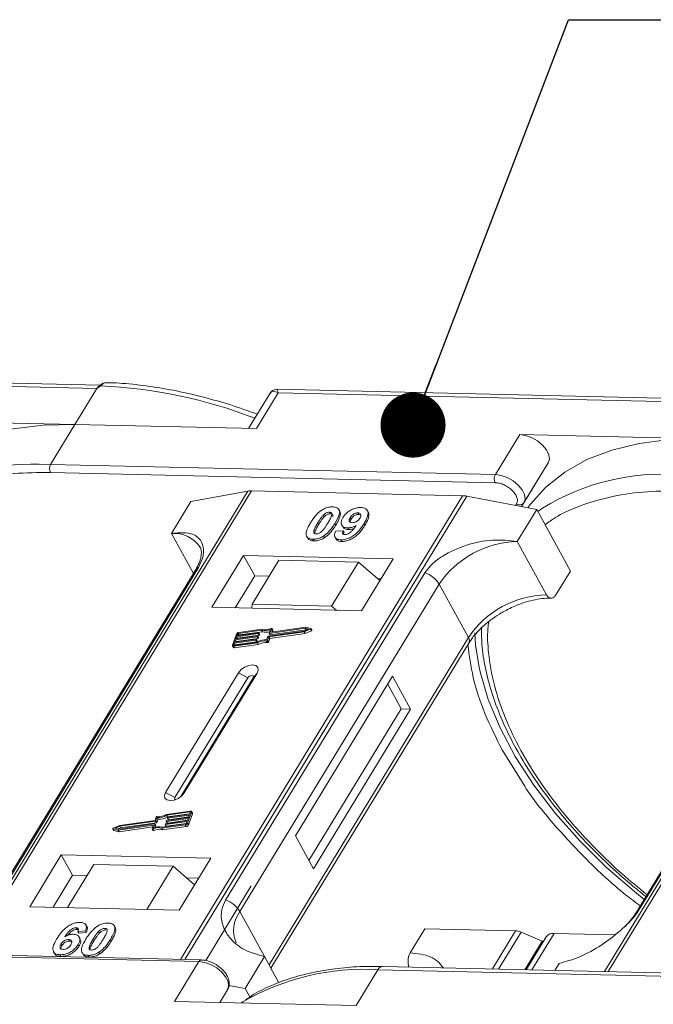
# Model space of a CAD drawing. Header units: millimetres. Extents: x -855 to 619, y 109 to 1142.
# Tile 69 of 74: x 366 to 415, y 920 to 995. Entities that reach past the tile are written whole.
import ezdxf

# ---------------------------------------------------------------- set-up
doc = ezdxf.new("R2010")
doc.units = ezdxf.units.MM
doc.styles.get("Standard").update_dxf_attribs({"font": '仿宋_GB2312.ttf', "width": 0.8})
doc.dimstyles.new('ISO-25.1', dxfattribs={"dimtxt": 6, "dimasz": 5, "dimexe": 3.5, "dimexo": 0.625, "dimgap": 1.5, "dimtad": 1, "dimtoh": 1, "dimtxsty": 'Standard', "dimcen": 2.5, "dimadec": 0, "dimazin": 0, "dimtfac": 1, "dimtmove": 0, "dimatfit": 3, "dimfxl": 0, "dimarcsym": 0})

msp = doc.modelspace()

# ---------------------------------------------------------------- linework, layer by layer
at = {"color": 7, "linetype": 'Continuous', "lineweight": 15}
for p, q in [((372.521, 967.346), (337.984, 968.138)), ((338.081, 967.878), (372.264, 967.094)), ((372.264, 967.094), (370.584, 964.332)), ((372.563, 967.304), (372.264, 967.094)), ((384.527, 964.012), (386.208, 966.774)), ((420.647, 966.242), (386.111, 967.034)), ((386.208, 966.774), (420.391, 965.99)), ((385.582, 966.736), (383.932, 964.026)), ((370.584, 964.332), (356.64, 964.652)), ((368.716, 961.263), (370.584, 964.332)), ((370.584, 964.332), (384.527, 964.012)), ((404.767, 963.548), (402.899, 960.479)), ((418.71, 963.228), (404.767, 963.548)), ((368.716, 961.263), (367.828, 961.269)), ((402.899, 960.479), (368.716, 961.263)), ((406.96, 961.372), (404.917, 958.014)), ((405.093, 958.303), (406.96, 961.372)), ((368.702, 960.641), (402.885, 959.856)), ((383.88, 959.207), (362.2, 923.577)), ((362.469, 923.571), (384.166, 959.228)), ((379.503, 958.401), (383.88, 959.207)), ((384.166, 959.228), (400.382, 958.856)), ((400.382, 958.856), (378.686, 923.199)), ((379.019, 923.191), (400.699, 958.821)), ((400.699, 958.821), (406.08, 957.791)), ((379.503, 958.401), (378.009, 955.946)), ((390.939, 957.658), (390.87, 957.784)), ((393.127, 957.593), (393.058, 957.719)), ((404.53, 958.225), (404.455, 958.102)), ((404.586, 955.336), (406.08, 957.791)), ((404.917, 958.014), (405.093, 958.303)), ((406.08, 957.791), (408.667, 953.063)), ((406.529, 957.901), (406.161, 957.643)), ((433.084, 958.078), (411.295, 922.268)), ((411.564, 922.262), (433.37, 958.099)), ((389.67, 957.354), (389.739, 957.228)), ((390.142, 957.587), (390.211, 957.461)), ((391.741, 957.178), (391.81, 957.052)), ((392.396, 957.411), (392.327, 957.537)), ((392.396, 957.411), (392.523, 957.386)), ((389.248, 956.763), (389.317, 956.637)), ((390.64, 956.602), (390.571, 956.728)), ((390.612, 956.12), (391.196, 956.159)), ((391.087, 956.598), (391.156, 956.472)), ((391.196, 956.159), (391.265, 956.033)), ((391.553, 956.374), (391.622, 956.248)), ((392.863, 956.572), (392.794, 956.698)), ((378.009, 955.946), (379.691, 952.871)), ((388.452, 955.647), (388.521, 955.521)), ((388.878, 955.51), (388.946, 955.384)), ((389.684, 955.744), (389.753, 955.618)), ((390.576, 955.654), (390.645, 955.528)), ((391.011, 955.461), (391.08, 955.335)), ((406.828, 951.239), (404.586, 955.336)), ((383.54, 954.263), (381.112, 950.274)), ((395.033, 954), (383.54, 954.263)), ((383.54, 954.263), (384.402, 952.687)), ((386.262, 953.89), (384.208, 950.514)), ((392.368, 953.749), (386.262, 953.89)), ((392.605, 950.01), (395.033, 954)), ((379.855, 953.141), (364.542, 927.975)), ((364.756, 928.162), (380.069, 953.327)), ((390.314, 950.374), (392.368, 953.749)), ((392.368, 953.749), (394.012, 952.322)), ((397.473, 952.928), (382.161, 927.762)), ((384.402, 952.687), (382.908, 950.232)), ((385.515, 952.662), (384.402, 952.687)), ((394.099, 952.465), (393.841, 952.471)), ((407.546, 951.222), (408.667, 953.063)), ((383.268, 926.885), (398.581, 952.051)), ((400.823, 947.953), (398.581, 952.051)), ((429.059, 952.012), (413.746, 926.846)), ((413.961, 927.033), (429.273, 952.198)), ((381.112, 950.274), (392.605, 950.01)), ((384.208, 950.514), (384.185, 950.203)), ((390.314, 950.374), (384.208, 950.514)), ((390.682, 950.054), (390.314, 950.374)), ((384.986, 948.599), (383.17, 948.342)), ((388.281, 948.663), (385.522, 948.272)), ((385.622, 948.37), (385.715, 948.627)), ((388.325, 948.737), (385.639, 948.356)), ((385.783, 948.519), (385.714, 948.645)), ((385.715, 948.627), (385.784, 948.501)), ((388.198, 948.382), (388.69, 948.59)), ((388.205, 948.451), (388.566, 948.603)), ((388.566, 948.603), (388.281, 948.663)), ((388.35, 948.537), (388.281, 948.663)), ((388.713, 948.655), (388.325, 948.737)), ((388.69, 948.59), (388.759, 948.463)), ((388.798, 948.518), (388.729, 948.644)), ((382.994, 948.216), (382.688, 947.364)), ((384.58, 948.003), (382.92, 947.768)), ((382.946, 947.839), (384.606, 948.074)), ((383.009, 948.016), (382.946, 947.839)), ((382.989, 947.642), (384.649, 947.877)), ((384.67, 948.252), (383.009, 948.016)), ((383.078, 947.89), (383.009, 948.016)), ((383.035, 948.087), (384.695, 948.323)), ((383.086, 948.229), (383.035, 948.087)), ((383.066, 947.856), (383.078, 947.89)), ((383.078, 947.89), (384.739, 948.126)), ((383.154, 948.104), (383.086, 948.229)), ((384.932, 948.524), (383.144, 948.271)), ((383.144, 948.271), (383.213, 948.145)), ((383.213, 948.145), (385.001, 948.398)), ((384.649, 947.877), (384.58, 948.003)), ((384.622, 948.06), (384.61, 948.024)), ((384.679, 947.898), (384.61, 948.024)), ((384.691, 947.943), (384.622, 948.069)), ((384.691, 947.934), (384.622, 948.06)), ((384.739, 948.126), (384.67, 948.252)), ((384.679, 947.898), (384.691, 947.934)), ((384.712, 948.308), (384.699, 948.273)), ((384.768, 948.147), (384.699, 948.273)), ((384.78, 948.191), (384.711, 948.317)), ((384.781, 948.182), (384.712, 948.308)), ((384.768, 948.147), (384.781, 948.182)), ((385.001, 948.398), (384.932, 948.524)), ((385.318, 947.764), (385.416, 948.038)), ((385.39, 947.723), (385.489, 947.998)), ((385.445, 948.059), (388.205, 948.451)), ((385.459, 947.597), (385.558, 947.872)), ((385.489, 947.998), (388.198, 948.382)), ((385.558, 947.872), (385.489, 947.998)), ((385.505, 948.286), (385.604, 948.56)), ((385.506, 948.277), (385.575, 948.151)), ((400.823, 947.953), (385.51, 922.788)), ((385.591, 948.146), (385.522, 948.272)), ((385.558, 947.872), (388.267, 948.256)), ((385.591, 948.146), (388.35, 948.537)), ((385.63, 948.356), (385.622, 948.37)), ((385.736, 948.369), (385.784, 948.501)), ((388.267, 948.256), (388.198, 948.382)), ((388.267, 948.256), (388.759, 948.463)), ((388.35, 948.537), (388.391, 948.529)), ((382.69, 947.31), (382.759, 947.184)), ((382.831, 947.519), (382.78, 947.377)), ((382.78, 947.377), (382.796, 947.349)), ((382.788, 947.278), (384.604, 947.536)), ((382.857, 947.152), (382.788, 947.278)), ((382.813, 947.349), (384.601, 947.602)), ((384.491, 947.755), (382.831, 947.519)), ((382.9, 947.393), (382.831, 947.519)), ((382.857, 947.59), (384.517, 947.826)), ((382.92, 947.768), (382.857, 947.59)), ((382.857, 947.152), (384.673, 947.409)), ((382.888, 947.359), (382.9, 947.393)), ((382.9, 947.393), (384.56, 947.629)), ((382.989, 947.642), (382.92, 947.768)), ((382.977, 947.607), (382.989, 947.642)), ((384.56, 947.629), (384.491, 947.755)), ((384.533, 947.812), (384.521, 947.776)), ((384.59, 947.65), (384.521, 947.776)), ((384.602, 947.695), (384.533, 947.821)), ((384.533, 947.812), (384.602, 947.685)), ((384.59, 947.65), (384.602, 947.685)), ((384.673, 947.409), (384.604, 947.536)), ((385.313, 947.682), (385.382, 947.556)), ((385.459, 947.597), (385.39, 947.723)), ((385.653, 922.527), (400.856, 947.512)), ((383.152, 945.248), (377.55, 936.041)), ((383.873, 944.858), (378.271, 935.651)), ((378.73, 935.724), (384.282, 944.848)), ((378.987, 936.008), (384.589, 945.215)), ((383.152, 945.248), (383.873, 944.858)), ((384.589, 945.215), (384.282, 944.848)), ((395.005, 944.976), (387.535, 932.7)), ((396.384, 942.454), (395.005, 944.976)), ((395.666, 942.471), (394.631, 944.362)), ((388.57, 930.808), (395.666, 942.471)), ((388.914, 930.178), (396.384, 942.454)), ((396.384, 942.454), (395.666, 942.471)), ((403.428, 939.303), (405.155, 936.515)), ((378.271, 935.651), (377.55, 936.041)), ((378.987, 936.008), (378.798, 935.782)), ((379.443, 934.607), (377.626, 934.35)), ((379.417, 934.537), (377.63, 934.283)), ((377.698, 934.157), (377.63, 934.283)), ((377.698, 934.157), (379.412, 934.4)), ((379.374, 934.295), (377.714, 934.059)), ((377.739, 934.13), (379.4, 934.366)), ((379.236, 933.669), (379.542, 934.521)), ((379.305, 933.543), (379.611, 934.395)), ((379.31, 934.117), (379.374, 934.295)), ((379.4, 934.366), (379.451, 934.508)), ((379.444, 934.489), (379.417, 934.537)), ((379.61, 934.449), (379.541, 934.575)), ((379.542, 934.521), (379.611, 934.395)), ((374.033, 933.503), (373.541, 933.296)), ((373.905, 933.148), (376.592, 933.529)), ((373.949, 933.222), (376.709, 933.613)), ((376.785, 933.826), (374.026, 933.434)), ((376.742, 933.887), (374.033, 933.503)), ((374.095, 933.308), (376.854, 933.7)), ((376.608, 933.515), (376.516, 933.258)), ((376.605, 933.506), (376.592, 933.529)), ((376.725, 933.599), (376.627, 933.325)), ((376.794, 933.482), (376.725, 933.608)), ((376.794, 933.473), (376.725, 933.599)), ((376.84, 934.162), (376.742, 933.887)), ((376.756, 933.368), (376.794, 933.473)), ((376.854, 933.7), (376.785, 933.826)), ((376.913, 934.121), (376.814, 933.847)), ((376.883, 933.721), (376.814, 933.847)), ((376.883, 933.721), (376.982, 933.995)), ((376.982, 933.995), (376.913, 934.121)), ((377.244, 933.286), (379.061, 933.544)), ((377.298, 933.361), (379.086, 933.614)), ((377.519, 933.577), (377.532, 933.612)), ((377.519, 933.568), (377.588, 933.442)), ((379.196, 933.798), (377.535, 933.563)), ((377.604, 933.436), (377.535, 933.563)), ((377.561, 933.633), (379.221, 933.869)), ((377.604, 933.436), (379.144, 933.655)), ((377.608, 933.825), (377.621, 933.861)), ((377.608, 933.816), (377.677, 933.69)), ((379.285, 934.047), (377.625, 933.811)), ((377.694, 933.685), (377.625, 933.811)), ((377.65, 933.882), (379.31, 934.117)), ((377.694, 933.685), (379.233, 933.903)), ((377.697, 934.074), (377.71, 934.109)), ((377.698, 934.064), (377.766, 933.938)), ((377.783, 933.933), (377.714, 934.059)), ((377.783, 933.933), (379.323, 934.152)), ((379.061, 933.544), (379.13, 933.417)), ((379.145, 933.656), (379.196, 933.798)), ((379.221, 933.869), (379.285, 934.047)), ((379.305, 933.543), (379.236, 933.669)), ((373.502, 933.241), (373.571, 933.115)), ((373.517, 933.23), (373.905, 933.148)), ((373.586, 933.104), (373.517, 933.23)), ((373.586, 933.104), (373.974, 933.022)), ((374.026, 933.434), (373.664, 933.282)), ((373.664, 933.282), (373.949, 933.222)), ((373.974, 933.022), (373.905, 933.148)), ((373.909, 933.23), (374.095, 933.308)), ((373.974, 933.022), (376.563, 933.39)), ((374.095, 933.308), (374.026, 933.434)), ((376.516, 933.24), (376.585, 933.114)), ((376.639, 933.11), (376.57, 933.236)), ((377.313, 933.16), (377.244, 933.286)), ((377.313, 933.16), (379.13, 933.417)), ((387.535, 932.7), (388.914, 930.178)), ((369.534, 931.246), (367.106, 927.256)), ((381.027, 930.982), (369.534, 931.246)), ((369.534, 931.246), (370.396, 929.67)), ((372.032, 930.504), (370.016, 927.189)), ((372.032, 930.504), (378.138, 930.364)), ((378.599, 926.992), (381.027, 930.982)), ((370.396, 929.67), (368.902, 927.215)), ((371.509, 929.644), (370.396, 929.67)), ((376.121, 927.049), (378.138, 930.364)), ((378.138, 930.364), (379.782, 928.937)), ((380.093, 929.447), (379.169, 929.469)), ((384.141, 928.856), (380.648, 923.117)), ((367.106, 927.256), (378.599, 926.992)), ((383.268, 926.885), (385.165, 923.419)), ((370.671, 925.639), (370.74, 925.513)), ((371.389, 925.388), (370.805, 925.349)), ((370.805, 925.349), (370.874, 925.223)), ((370.874, 925.223), (371.458, 925.262)), ((371.389, 925.388), (371.458, 925.262)), ((371.493, 925.727), (371.424, 925.854)), ((372.472, 925.229), (372.403, 925.355)), ((372.875, 925.589), (372.944, 925.463)), ((373.555, 925.85), (373.549, 925.861)), ((373.627, 925.73), (373.696, 925.604)), ((396.35, 923.717), (397.471, 925.558)), ((397.471, 925.558), (404.455, 925.398)), ((404.455, 925.398), (402.671, 922.466)), ((404.874, 925.3), (403.143, 922.455)), ((404.874, 925.3), (406.504, 924.604)), ((405.707, 922.396), (407.417, 925.206)), ((412.07, 925.099), (407.417, 925.206)), ((369.507, 924.382), (369.576, 924.256)), ((370.106, 924.727), (370.175, 924.601)), ((370.984, 924.781), (370.915, 924.907)), ((371.98, 924.762), (372.049, 924.636)), ((373.306, 924.732), (373.375, 924.606)), ((405.169, 922.409), (406.504, 924.604)), ((406.806, 924.946), (405.261, 922.407)), ((406.549, 924.523), (406.504, 924.604)), ((345.934, 923.821), (380.117, 923.037)), ((380.299, 923.162), (346.116, 923.946)), ((368.942, 923.791), (369.011, 923.665)), ((370.827, 924.341), (370.896, 924.215)), ((371.129, 923.725), (371.198, 923.599)), ((372.417, 923.746), (372.486, 923.619)), ((369.436, 923.561), (369.505, 923.435)), ((371.61, 923.511), (371.679, 923.385)), ((380.117, 923.037), (378.249, 919.968)), ((385.165, 923.419), (383.671, 920.963)), ((385.165, 923.419), (386.265, 921.407)), ((407.461, 922.356), (407.792, 922.899)), ((392.193, 919.648), (393.874, 922.41)), ((393.874, 922.41), (459.24, 920.91)), ((459.605, 921.16), (394.239, 922.659)), ((394.249, 922.659), (394.239, 922.659)), ((382.31, 920.861), (381.718, 919.888)), ((381.718, 919.888), (382.31, 920.861)), ((382.408, 921.205), (383.671, 920.963)), ((383.671, 920.963), (384.028, 920.311)), ((378.249, 919.968), (392.193, 919.648))]:
    msp.add_line(p, q, dxfattribs=at)
at = {"color": 7, "linetype": 'Continuous', "lineweight": 15, "flags": 128}
for points in [[(372.563, 967.304), (372.547, 967.315), (372.532, 967.322), (372.519, 967.327), (372.507, 967.329), (372.498, 967.329), (372.491, 967.325), (372.486, 967.319), (372.483, 967.31)], [(370.584, 964.332), (368.132, 964.274), (365.833, 963.985), (363.713, 963.469), (361.795, 962.731), (360.1, 961.779), (358.646, 960.623), (357.45, 959.277), (357.27, 959.026)], [(406.96, 961.372), (407.049, 961.663), (407, 962.009), (406.819, 962.378), (406.52, 962.739), (406.129, 963.061), (405.681, 963.317), (405.213, 963.484), (404.767, 963.548)], [(418.71, 963.228), (416.258, 963.17), (413.96, 962.881), (411.84, 962.365), (409.922, 961.626), (408.226, 960.674), (406.773, 959.519), (405.576, 958.173), (405.397, 957.922)], [(405.093, 958.303), (405.181, 958.594), (405.133, 958.94), (404.951, 959.309), (404.652, 959.67), (404.262, 959.992), (403.814, 960.248), (403.346, 960.415), (402.899, 960.479)], [(385.661, 948.649), (385.673, 948.654), (385.684, 948.656), (385.695, 948.656), (385.704, 948.654), (385.711, 948.649), (385.715, 948.643), (385.716, 948.635), (385.715, 948.627)], [(388.713, 948.655), (388.723, 948.651), (388.729, 948.645), (388.731, 948.636), (388.729, 948.626), (388.724, 948.616), (388.715, 948.605), (388.703, 948.597), (388.69, 948.59)], [(384.517, 947.826), (384.521, 947.826), (384.525, 947.826), (384.528, 947.825), (384.531, 947.823), (384.533, 947.821), (384.534, 947.818), (384.534, 947.815), (384.533, 947.812)], [(384.606, 948.074), (384.61, 948.075), (384.614, 948.074), (384.618, 948.073), (384.62, 948.071), (384.622, 948.069), (384.623, 948.066), (384.623, 948.063), (384.622, 948.06)], [(384.695, 948.323), (384.699, 948.323), (384.703, 948.322), (384.707, 948.321), (384.709, 948.32), (384.711, 948.317), (384.712, 948.315), (384.712, 948.311), (384.712, 948.308)], [(385.522, 948.272), (385.518, 948.271), (385.514, 948.272), (385.51, 948.273), (385.508, 948.275), (385.506, 948.277), (385.505, 948.28), (385.505, 948.283), (385.505, 948.286)], [(385.639, 948.356), (385.635, 948.355), (385.631, 948.356), (385.627, 948.357), (385.625, 948.358), (385.623, 948.361), (385.622, 948.364), (385.622, 948.367), (385.622, 948.37)], [(388.759, 948.463), (388.772, 948.47), (388.784, 948.479), (388.793, 948.49), (388.798, 948.5), (388.8, 948.51), (388.798, 948.518)], [(401.621, 945.802), (401.378, 947.395), (401.314, 948.317)], [(382.788, 947.278), (382.762, 947.276), (382.738, 947.278), (382.718, 947.285), (382.702, 947.295), (382.69, 947.309), (382.684, 947.325), (382.684, 947.344), (382.688, 947.364)], [(382.78, 947.377), (382.778, 947.371), (382.779, 947.364), (382.781, 947.359), (382.784, 947.354), (382.79, 947.351), (382.797, 947.349), (382.804, 947.348), (382.813, 947.349)], [(384.589, 945.215), (384.677, 945.451), (384.643, 945.654), (384.491, 945.792), (384.244, 945.845), (383.941, 945.805), (383.627, 945.677), (383.35, 945.481), (383.152, 945.248)], [(414.334, 927.811), (413.734, 928.291), (411.474, 930.252), (409.391, 932.306), (407.51, 934.431), (405.849, 936.605), (404.427, 938.804), (403.257, 941.006), (402.354, 943.187), (401.725, 945.324), (401.621, 945.802)], [(384.282, 944.848), (384.307, 944.916), (384.298, 944.973), (384.254, 945.013), (384.184, 945.028), (384.098, 945.016), (384.008, 944.98), (383.929, 944.924), (383.873, 944.858)], [(377.55, 936.041), (377.462, 935.805), (377.496, 935.602), (377.648, 935.464), (377.895, 935.411), (378.198, 935.451), (378.512, 935.579), (378.789, 935.774), (378.987, 936.008)], [(378.271, 935.651), (378.245, 935.584), (378.255, 935.526), (378.299, 935.486), (378.303, 935.484)], [(379.451, 934.508), (379.452, 934.514), (379.452, 934.521), (379.45, 934.526), (379.446, 934.531), (379.441, 934.534), (379.434, 934.536), (379.426, 934.537), (379.417, 934.537)], [(379.443, 934.607), (379.469, 934.609), (379.493, 934.607), (379.513, 934.6), (379.529, 934.59), (379.54, 934.576), (379.546, 934.56), (379.547, 934.541), (379.542, 934.521)], [(376.592, 933.529), (376.596, 933.53), (376.6, 933.529), (376.603, 933.528), (376.606, 933.527), (376.608, 933.524), (376.609, 933.522), (376.609, 933.518), (376.608, 933.515)], [(376.709, 933.613), (376.713, 933.614), (376.717, 933.613), (376.72, 933.612), (376.723, 933.611), (376.725, 933.608), (376.726, 933.605), (376.726, 933.602), (376.725, 933.599)], [(377.535, 933.563), (377.531, 933.562), (377.527, 933.563), (377.524, 933.564), (377.521, 933.565), (377.519, 933.568), (377.518, 933.57), (377.518, 933.574), (377.519, 933.577)], [(377.625, 933.811), (377.62, 933.811), (377.616, 933.811), (377.613, 933.812), (377.61, 933.814), (377.608, 933.816), (377.607, 933.819), (377.607, 933.822), (377.608, 933.825)], [(377.714, 934.059), (377.709, 934.059), (377.706, 934.059), (377.702, 934.06), (377.699, 934.062), (377.698, 934.064), (377.697, 934.067), (377.696, 934.07), (377.697, 934.074)], [(373.517, 933.23), (373.508, 933.234), (373.502, 933.24), (373.499, 933.249), (373.501, 933.259), (373.507, 933.269), (373.516, 933.28), (373.527, 933.289), (373.541, 933.296)], [(376.57, 933.236), (376.558, 933.231), (376.546, 933.229), (376.536, 933.229), (376.527, 933.231), (376.52, 933.236), (376.515, 933.242), (376.514, 933.25), (376.516, 933.258)], [(376.585, 933.114), (376.589, 933.11), (376.596, 933.105), (376.605, 933.103), (376.615, 933.103), (376.627, 933.105), (376.639, 933.11)], [(380.117, 923.037), (380.563, 922.973), (381.031, 922.806), (381.479, 922.551), (381.87, 922.228), (382.169, 921.867), (382.35, 921.498), (382.399, 921.153), (382.31, 920.861)], [(394.239, 922.659), (394.239, 922.659), (394.139, 922.645), (394.043, 922.597), (393.953, 922.518), (393.874, 922.41)], [(383.38, 919.85), (383.39, 919.857), (383.496, 919.927)]]:
    msp.add_lwpolyline(points, dxfattribs=at)
at = {"color": 7, "linetype": 'Continuous', "lineweight": 15}
for centre, radius, start, end in [((370.868, 929.736), 37.606, 68.8867, 87.41637), ((367.281, 944.092), 17.186, 88.17299, 122.27686), ((369.309, 960.938), 0.676, 151.28833, 206.07738), ((403.492, 960.154), 0.676, 151.28833, 206.07738), ((415.759, 942.888), 17.623, 85.8654, 121.58418), ((384.126, 957.824), 1.404, 88.36437, 100.07486), ((400.33, 956.933), 1.923, 78.95956, 88.45106), ((404.771, 958.551), 0.406, 233.49916, 322.32593), ((378.249, 953.638), 2.32, 32.72807, 95.94494), ((404.754, 947.899), 7.439, 91.29253, 146.07318), ((380.267, 952.884), 0.486, 114.04723, 148.03545), ((396.831, 950.979), 2.052, 31.49474, 71.76502), ((406.996, 943.801), 7.439, 91.29253, 146.07318), ((385.268, 949.368), 0.819, 249.85489, 298.61454), ((383.199, 948.115), 0.229, 97.42066, 153.85265), ((383.154, 948.195), 0.0762, 97.42066, 153.85265), ((383.223, 948.068), 0.0769, 97.57631, 152.44031), ((384.576, 948.041), 0.0381, 277.42066, 333.85265), ((384.645, 947.915), 0.0381, 277.42066, 333.85265), ((384.665, 948.289), 0.0381, 277.42066, 333.85265), ((384.681, 947.938), 0.011, 336.9348, 26.00024), ((384.734, 948.163), 0.0381, 277.42066, 333.85265), ((384.771, 948.186), 0.011, 336.9348, 26.00024), ((385.223, 949.384), 0.907, 251.29271, 294.8085), ((385.283, 949.201), 0.85, 250.64873, 287.80174), ((385.45, 948.021), 0.0381, 97.42066, 153.85265), ((385.586, 948.16), 0.0149, 216.6597, 287.11154), ((385.764, 948.509), 0.0214, 336.12463, 26.81041), ((400.481, 947.706), 0.422, 332.73921, 35.93869), ((382.83, 947.237), 0.0892, 216.6597, 287.11154), ((384.486, 947.793), 0.0381, 277.42066, 333.85265), ((384.555, 947.667), 0.0381, 277.42066, 333.85265), ((385.204, 946.596), 1.173, 84.44241, 120.93013), ((384.592, 947.69), 0.011, 336.9348, 26.00024), ((385.147, 946.698), 0.998, 80.39857, 122.94909), ((385.216, 946.572), 0.998, 80.39857, 122.94909), ((385.324, 947.755), 0.0736, 261.76287, 334.64704), ((385.393, 947.629), 0.0736, 261.76287, 334.64704), ((376.907, 934.13), 0.0736, 81.76287, 154.64704), ((377.026, 935.289), 1.173, 264.44241, 300.93013), ((377.084, 935.187), 0.998, 260.39857, 302.94909), ((379.55, 934.42), 0.0661, 336.9348, 26.00024), ((376.78, 933.864), 0.0381, 277.42066, 333.85265), ((376.784, 933.477), 0.011, 336.9348, 26.00024), ((376.849, 933.738), 0.0381, 277.42066, 333.85265), ((377.095, 935.163), 1.173, 264.44241, 300.93013), ((377.566, 933.596), 0.0381, 97.42066, 153.85265), ((377.655, 933.844), 0.0381, 97.42066, 153.85265), ((377.689, 933.699), 0.0149, 216.6597, 287.11154), ((377.744, 934.092), 0.0381, 97.42066, 153.85265), ((377.778, 933.947), 0.0149, 216.6597, 287.11154), ((379.031, 933.77), 0.229, 277.42066, 333.85265), ((379.076, 933.69), 0.0762, 277.42066, 333.85265), ((379.1, 933.644), 0.229, 277.42066, 333.85265), ((373.589, 933.125), 0.0212, 210.21858, 262.82259), ((376.962, 932.517), 0.819, 69.85489, 118.61454), ((377.007, 932.501), 0.907, 71.29271, 114.8085), ((377.031, 932.391), 0.819, 69.85489, 118.61454), ((377.6, 933.451), 0.0149, 216.6597, 287.11154), ((381.518, 925.813), 2.052, 31.49474, 71.76502), ((385.214, 925.422), 2.434, 143.05874, 202.97399), ((414.158, 926.589), 0.486, 114.04363, 148.18037), ((404.405, 924.245), 1.154, 66.05067, 87.52203), ((407.336, 924.546), 0.664, 83.06528, 142.98998), ((380.309, 922.951), 0.21, 92.05976, 156.00278), ((392.77, 904.092), 18.351, 86.55376, 120.3559)]:
    msp.add_arc(centre, radius, start, end, dxfattribs=at)
for points, knots in [([(372.979, 967.547), (372.935, 967.544), (372.84, 967.538), (372.671, 967.465), (372.559, 967.378), (372.491, 967.325)], [0, 0, 0, 0, 0.2496368, 0.538323, 1, 1, 1, 1]), ([(373.02, 967.548), (373.015, 967.549), (372.975, 967.561), (372.895, 967.537), (372.781, 967.489), (372.671, 967.407), (372.597, 967.337), (372.563, 967.304)], [0, 0, 0, 0, 0.0330436, 0.2854264, 0.5318753, 0.785768, 1, 1, 1, 1]), ([(384.596, 965.116), (384.341, 965.214), (383.406, 965.571), (381.772, 966.083), (379.696, 966.642), (377.604, 967.08), (375.528, 967.379), (373.992, 967.531), (373.177, 967.537), (373.019, 967.538)], [0, 0, 0, 0, 0.0642572, 0.235538, 0.4114542, 0.5906981, 0.772379, 0.9558843, 1, 1, 1, 1]), ([(372.498, 967.328), (372.485, 967.319), (372.459, 967.301), (372.434, 967.281), (372.421, 967.272)], [0, 0, 0, 0, 0.518796, 1, 1, 1, 1]), ([(386.208, 966.774), (386.068, 966.831), (385.852, 966.918), (385.657, 966.85), (385.586, 966.737), (385.554, 966.685)], [0, 0, 0, 0, 0.4984129, 0.772928, 1, 1, 1, 1]), ([(386.109, 967.034), (386.045, 967.03), (385.935, 967.024), (385.751, 966.938), (385.667, 966.842), (385.621, 966.79)], [0, 0, 0, 0, 0.389383, 0.666862, 1, 1, 1, 1]), ([(386.11, 967.028), (386.11, 967.03), (386.109, 967.054), (386.132, 966.971), (386.182, 966.84), (386.208, 966.774)], [0, 0, 0, 0, 0.044603, 0.521109, 1, 1, 1, 1]), ([(358.391, 958.096), (358.614, 958.254), (359.323, 958.759), (360.911, 959.482), (363.167, 960.188), (365.831, 960.617), (367.755, 960.633), (368.702, 960.641)], [0, 0, 0, 0, 0.088375, 0.281114, 0.527622, 0.767417, 1, 1, 1, 1]), ([(402.885, 959.856), (402.993, 959.846), (403.213, 959.826), (403.574, 959.694), (403.917, 959.499), (404.211, 959.255), (404.438, 958.982), (404.576, 958.7), (404.618, 958.432), (404.559, 958.293), (404.53, 958.225)], [0, 0, 0, 0, 0.12225, 0.25, 0.37775, 0.5, 0.62225, 0.75, 0.87775, 1, 1, 1, 1]), ([(417.001, 959.221), (416.068, 959.214), (414.174, 959.198), (411.551, 958.775), (409.327, 958.082), (407.717, 957.342), (406.978, 956.814), (406.717, 956.627)], [0, 0, 0, 0, 0.228681, 0.464455, 0.706869, 0.896356, 1, 1, 1, 1]), ([(388.695, 956.776), (388.747, 956.858), (388.864, 957.044), (389.113, 957.367), (389.372, 957.624), (389.563, 957.749), (389.584, 957.762)], [0, 0, 0, 0, 0.236731, 0.537555, 0.949668, 1, 1, 1, 1]), ([(389.584, 957.762), (389.634, 957.792), (389.737, 957.853), (389.902, 957.922), (390.068, 957.969), (390.204, 957.99), (390.311, 957.997), (390.364, 957.997), (390.391, 957.997)], [0, 0, 0, 0, 0.193776, 0.3936, 0.587864, 0.788908, 0.894169, 1, 1, 1, 1]), ([(390.391, 957.997), (390.484, 957.988), (390.672, 957.971), (390.851, 957.844), (390.936, 957.659), (390.893, 957.286), (390.707, 956.965), (390.571, 956.728)], [0, 0, 0, 0, 0.147566, 0.296688, 0.431278, 0.580404, 1, 1, 1, 1]), ([(391.174, 957.167), (391.23, 957.249), (391.342, 957.415), (391.604, 957.645), (391.915, 957.822), (392.254, 957.935), (392.459, 957.943), (392.565, 957.947)], [0, 0, 0, 0, 0.197927, 0.397728, 0.597413, 0.790584, 1, 1, 1, 1]), ([(392.565, 957.947), (392.658, 957.938), (392.846, 957.921), (393.029, 957.79), (393.124, 957.598), (393.097, 957.266), (392.946, 956.953), (392.816, 956.735), (392.794, 956.698)], [0, 0, 0, 0, 0.148288, 0.2977445, 0.4437132, 0.6077915, 0.9347078, 1, 1, 1, 1]), ([(389.248, 956.763), (389.273, 956.804), (389.324, 956.886), (389.395, 956.997), (389.463, 957.095), (389.526, 957.182), (389.592, 957.269), (389.644, 957.326), (389.67, 957.354)], [0, 0, 0, 0, 0.205942, 0.411959, 0.558149, 0.704502, 0.851801, 1, 1, 1, 1]), ([(389.317, 956.637), (389.342, 956.678), (389.393, 956.76), (389.464, 956.871), (389.532, 956.969), (389.595, 957.056), (389.661, 957.143), (389.713, 957.199), (389.739, 957.228)], [0, 0, 0, 0, 0.2059417, 0.4119594, 0.558149, 0.7045024, 0.8518015, 1, 1, 1, 1]), ([(389.67, 957.354), (389.713, 957.396), (389.782, 957.464), (389.906, 957.54), (390.02, 957.578), (390.097, 957.587), (390.137, 957.587), (390.142, 957.587)], [0, 0, 0, 0, 0.334804, 0.542561, 0.750382, 0.970721, 1, 1, 1, 1]), ([(389.739, 957.228), (389.781, 957.27), (389.851, 957.338), (389.975, 957.414), (390.089, 957.452), (390.166, 957.461), (390.206, 957.461), (390.211, 957.461)], [0, 0, 0, 0, 0.334804, 0.542561, 0.750382, 0.970721, 1, 1, 1, 1]), ([(390.142, 957.587), (390.18, 957.583), (390.25, 957.575), (390.316, 957.526), (390.342, 957.434), (390.309, 957.264), (390.186, 957.022), (390.077, 956.838), (390.021, 956.745)], [0, 0, 0, 0, 0.1046136, 0.1888141, 0.2735119, 0.444127, 0.7194809, 1, 1, 1, 1]), ([(390.211, 957.461), (390.249, 957.457), (390.319, 957.449), (390.384, 957.4), (390.408, 957.332), (390.395, 957.279), (390.389, 957.252)], [0, 0, 0, 0, 0.293658, 0.530016, 0.767769, 1, 1, 1, 1]), ([(390.64, 956.602), (390.688, 956.684), (390.839, 956.939), (390.983, 957.277), (391.006, 957.554), (390.944, 957.63), (390.927, 957.651)], [0, 0, 0, 0, 0.220552, 0.687786, 0.91457, 1, 1, 1, 1]), ([(391.553, 956.374), (391.46, 956.384), (391.274, 956.404), (391.102, 956.542), (391.025, 956.734), (391.058, 956.954), (391.139, 957.103), (391.174, 957.167)], [0, 0, 0, 0, 0.2101886, 0.4217733, 0.6236035, 0.8370344, 1, 1, 1, 1]), ([(391.895, 956.781), (391.849, 956.786), (391.762, 956.795), (391.68, 956.855), (391.649, 956.937), (391.67, 957.049), (391.715, 957.13), (391.741, 957.178)], [0, 0, 0, 0, 0.213937, 0.398075, 0.583091, 0.751666, 1, 1, 1, 1]), ([(391.728, 956.831), (391.731, 956.856), (391.738, 956.927), (391.782, 957.004), (391.81, 957.052)], [0, 0, 0, 0, 0.366323, 1, 1, 1, 1]), ([(391.741, 957.178), (391.777, 957.231), (391.833, 957.316), (391.953, 957.425), (392.072, 957.489), (392.202, 957.532), (392.282, 957.535), (392.327, 957.537)], [0, 0, 0, 0, 0.2913202, 0.4655393, 0.6416315, 0.798664, 1, 1, 1, 1]), ([(391.81, 957.052), (391.846, 957.105), (391.902, 957.19), (392.022, 957.299), (392.141, 957.363), (392.271, 957.406), (392.351, 957.409), (392.396, 957.411)], [0, 0, 0, 0, 0.29132, 0.465539, 0.641632, 0.798664, 1, 1, 1, 1]), ([(392.494, 957.126), (392.461, 957.077), (392.406, 956.995), (392.281, 956.893), (392.153, 956.828), (392.018, 956.785), (391.936, 956.783), (391.895, 956.781)], [0, 0, 0, 0, 0.267394, 0.447214, 0.627122, 0.813065, 1, 1, 1, 1]), ([(392.327, 957.537), (392.373, 957.532), (392.466, 957.521), (392.548, 957.446), (392.581, 957.347), (392.554, 957.234), (392.513, 957.16), (392.494, 957.126)], [0, 0, 0, 0, 0.207955, 0.420406, 0.62732, 0.827707, 1, 1, 1, 1]), ([(392.863, 956.572), (392.911, 956.654), (393.056, 956.901), (393.184, 957.235), (393.192, 957.499), (393.129, 957.571), (393.116, 957.586)], [0, 0, 0, 0, 0.227122, 0.68486, 0.934898, 1, 1, 1, 1]), ([(388.374, 955.777), (388.366, 955.811), (388.35, 955.88), (388.361, 956.027), (388.41, 956.217), (388.501, 956.425), (388.598, 956.612), (388.663, 956.721), (388.695, 956.776)], [0, 0, 0, 0, 0.1184406, 0.2393457, 0.4595932, 0.6849248, 0.8422399, 1, 1, 1, 1]), ([(389.126, 955.919), (389.08, 955.925), (389.006, 955.935), (388.947, 955.991), (388.929, 956.087), (388.965, 956.257), (389.09, 956.497), (389.195, 956.674), (389.248, 956.763)], [0, 0, 0, 0, 0.12537, 0.20229, 0.279179, 0.464758, 0.730582, 1, 1, 1, 1]), ([(389.019, 956.005), (389.023, 956.038), (389.038, 956.154), (389.162, 956.371), (389.265, 956.548), (389.317, 956.637)], [0, 0, 0, 0, 0.166989, 0.580698, 1, 1, 1, 1]), ([(390.021, 956.745), (389.996, 956.705), (389.946, 956.623), (389.874, 956.512), (389.806, 956.413), (389.743, 956.325), (389.676, 956.238), (389.624, 956.181), (389.598, 956.153)], [0, 0, 0, 0, 0.20527, 0.410616, 0.55715, 0.703844, 0.851471, 1, 1, 1, 1]), ([(390.571, 956.728), (390.519, 956.646), (390.403, 956.46), (390.158, 956.143), (389.902, 955.887), (389.712, 955.762), (389.684, 955.744)], [0, 0, 0, 0, 0.237281, 0.538591, 0.932677, 1, 1, 1, 1]), ([(389.753, 955.618), (389.802, 955.651), (389.899, 955.717), (390.062, 955.856), (390.235, 956.034), (390.396, 956.235), (390.53, 956.425), (390.603, 956.543), (390.64, 956.602)], [0, 0, 0, 0, 0.118595, 0.239509, 0.447458, 0.659935, 0.829685, 1, 1, 1, 1]), ([(392.794, 956.698), (392.742, 956.617), (392.586, 956.37), (392.313, 956.031), (391.924, 955.723), (391.562, 955.543), (391.244, 955.465), (391.073, 955.462), (391.011, 955.461)], [0, 0, 0, 0, 0.142337, 0.429127, 0.589943, 0.751205, 0.909895, 1, 1, 1, 1]), ([(391.08, 955.335), (391.18, 955.339), (391.382, 955.346), (391.717, 955.456), (392.047, 955.634), (392.424, 955.948), (392.678, 956.277), (392.825, 956.512), (392.863, 956.572)], [0, 0, 0, 0, 0.14324, 0.28761, 0.430449, 0.591135, 0.89544, 1, 1, 1, 1]), ([(391.196, 956.159), (391.176, 956.11), (391.145, 956.034), (391.156, 955.944), (391.202, 955.895), (391.266, 955.873), (391.313, 955.87), (391.33, 955.869)], [0, 0, 0, 0, 0.344714, 0.529059, 0.714209, 0.892196, 1, 1, 1, 1]), ([(391.168, 956.479), (391.181, 956.449), (391.223, 956.354), (391.385, 956.269), (391.551, 956.254), (391.622, 956.248)], [0, 0, 0, 0, 0.20752, 0.66568, 1, 1, 1, 1]), ([(391.33, 955.869), (391.371, 955.871), (391.453, 955.876), (391.599, 955.934), (391.764, 956.036), (391.977, 956.256), (392.108, 956.441), (392.197, 956.568)], [0, 0, 0, 0, 0.112015, 0.224355, 0.367768, 0.565827, 1, 1, 1, 1]), ([(392.197, 956.568), (392.146, 956.539), (392.041, 956.48), (391.903, 956.427), (391.792, 956.398), (391.711, 956.383), (391.631, 956.375), (391.579, 956.374), (391.553, 956.374)], [0, 0, 0, 0, 0.2434912, 0.4962659, 0.6182099, 0.7417038, 0.8701584, 1, 1, 1, 1]), ([(391.622, 956.248), (391.671, 956.249), (391.772, 956.251), (391.904, 956.281), (391.982, 956.308), (392.004, 956.315)], [0, 0, 0, 0, 0.409454, 0.83528, 1, 1, 1, 1]), ([(380.069, 953.327), (380.187, 953.562), (380.488, 954.162), (380.501, 954.957), (380.146, 955.661), (379.331, 956.077), (378.448, 955.989), (378.009, 955.946)], [0, 0, 0, 0, 0.1257134, 0.3212757, 0.5244662, 0.763484, 1, 1, 1, 1]), ([(388.878, 955.51), (388.83, 955.512), (388.735, 955.517), (388.609, 955.548), (388.502, 955.599), (388.435, 955.661), (388.394, 955.723), (388.381, 955.759), (388.374, 955.777)], [0, 0, 0, 0, 0.192635, 0.388697, 0.582015, 0.783044, 0.890959, 1, 1, 1, 1]), ([(388.525, 955.523), (388.537, 955.51), (388.573, 955.47), (388.664, 955.427), (388.77, 955.399), (388.867, 955.387), (388.92, 955.385), (388.946, 955.384)], [0, 0, 0, 0, 0.143925, 0.415852, 0.697483, 0.848301, 1, 1, 1, 1]), ([(389.684, 955.744), (389.634, 955.714), (389.531, 955.653), (389.366, 955.585), (389.2, 955.537), (389.064, 955.517), (388.957, 955.51), (388.904, 955.51), (388.878, 955.51)], [0, 0, 0, 0, 0.193769, 0.393564, 0.587886, 0.789131, 0.894283, 1, 1, 1, 1]), ([(388.946, 955.384), (388.995, 955.384), (389.094, 955.385), (389.252, 955.408), (389.418, 955.453), (389.558, 955.51), (389.67, 955.568), (389.725, 955.601), (389.753, 955.618)], [0, 0, 0, 0, 0.193594, 0.390501, 0.584817, 0.78683, 0.892868, 1, 1, 1, 1]), ([(389.598, 956.153), (389.556, 956.111), (389.487, 956.043), (389.363, 955.968), (389.251, 955.929), (389.173, 955.92), (389.133, 955.919), (389.126, 955.919)], [0, 0, 0, 0, 0.333678, 0.540413, 0.747264, 0.961209, 1, 1, 1, 1]), ([(391.011, 955.461), (390.917, 955.47), (390.748, 955.487), (390.591, 955.603), (390.521, 955.779), (390.55, 955.964), (390.599, 956.087), (390.612, 956.12)], [0, 0, 0, 0, 0.242788, 0.438865, 0.634801, 0.900936, 1, 1, 1, 1]), ([(390.648, 955.53), (390.684, 955.483), (390.753, 955.39), (390.927, 955.343), (391.041, 955.337), (391.08, 955.335)], [0, 0, 0, 0, 0.415852, 0.802138, 1, 1, 1, 1]), ([(391.226, 955.892), (391.228, 955.918), (391.232, 955.963), (391.255, 956.012), (391.265, 956.033)], [0, 0, 0, 0, 0.569737, 1, 1, 1, 1]), ([(404.586, 955.336), (403.956, 955.404), (402.694, 955.541), (400.648, 955.117), (399.014, 954.367), (397.951, 953.581), (397.603, 953.105), (397.473, 952.928)], [0, 0, 0, 0, 0.249096, 0.498243, 0.745205, 0.90541, 1, 1, 1, 1]), ([(380.193, 954.89), (380.204, 954.875), (380.273, 954.782), (380.309, 954.578), (380.293, 954.173), (380.159, 953.692), (379.953, 953.321), (379.853, 953.14)], [0, 0, 0, 0, 0.054359, 0.333223, 0.559722, 0.78604, 1, 1, 1, 1]), ([(403.611, 949.988), (403.962, 950.163), (404.453, 950.41), (405.192, 950.669), (405.806, 950.839), (406.488, 950.948), (406.955, 950.99), (407.163, 950.971), (407.178, 950.97)], [0, 0, 0, 0, 0.288391, 0.40474, 0.594322, 0.785544, 0.984773, 1, 1, 1, 1]), ([(407.546, 951.222), (407.5, 951.16), (407.409, 951.036), (407.237, 950.961), (407.065, 950.982), (406.924, 951.085), (406.855, 951.195), (406.828, 951.239)], [0, 0, 0, 0, 0.2146939, 0.4293877, 0.6440816, 0.8587754, 1, 1, 1, 1]), ([(400.872, 947.515), (400.921, 947.6), (401.092, 947.899), (401.499, 948.378), (402.026, 948.891), (402.58, 949.34), (403.107, 949.702), (403.476, 949.911), (403.611, 949.988)], [0, 0, 0, 0, 0.097286, 0.340622, 0.525469, 0.686972, 0.885597, 1, 1, 1, 1]), ([(401.82, 948.749), (401.829, 948.24), (401.848, 947.14), (402.15, 945.378), (402.661, 943.497), (403.39, 941.589), (404.319, 939.672), (405.44, 937.762), (406.74, 935.875), (408.201, 934.029), (409.8, 932.246), (411.504, 930.561), (413.061, 929.156), (414.078, 928.348), (414.47, 928.036)], [0, 0, 0, 0, 0.076815, 0.165863, 0.254877, 0.343766, 0.432452, 0.520841, 0.608836, 0.696261, 0.782771, 0.867621, 0.948878, 1, 1, 1, 1]), ([(402.39, 949.176), (402.365, 948.996), (402.261, 948.234), (402.355, 946.607), (402.749, 944.316), (403.602, 941.791), (404.806, 939.271), (406.363, 936.743), (408.289, 934.194), (410.415, 931.858), (412.526, 929.837), (413.908, 928.708), (414.557, 928.178)], [0, 0, 0, 0, 0.02889, 0.122757, 0.242809, 0.359588, 0.472862, 0.586123, 0.702903, 0.822968, 0.916819, 1, 1, 1, 1]), ([(400.79, 947.403), (400.898, 946.572), (401.119, 944.858), (402.007, 942.126), (402.956, 940.24), (403.428, 939.303)], [0, 0, 0, 0, 0.321295, 0.662487, 1, 1, 1, 1]), ([(405.155, 936.515), (405.158, 936.51), (405.756, 935.545), (407.328, 933.627), (409.9, 930.835), (412.183, 928.706), (413.653, 927.6), (414.031, 927.315)], [0, 0, 0, 0, 0.001589, 0.294958, 0.593711, 0.895232, 1, 1, 1, 1]), ([(382.161, 927.762), (382.049, 927.516), (381.764, 926.886), (381.874, 925.869), (382.431, 924.794), (383.522, 923.875), (384.619, 923.57), (385.165, 923.419)], [0, 0, 0, 0, 0.125713, 0.321276, 0.524466, 0.763484, 1, 1, 1, 1]), ([(407.792, 922.899), (408.31, 923.036), (409.347, 923.311), (411.094, 924.281), (412.531, 925.39), (413.496, 926.355), (413.835, 926.849), (413.961, 927.033)], [0, 0, 0, 0, 0.249096, 0.498243, 0.745205, 0.90541, 1, 1, 1, 1]), ([(413.744, 926.845), (413.741, 926.839), (413.647, 926.655), (413.332, 926.253), (412.931, 925.795), (412.638, 925.539), (412.56, 925.471)], [0, 0, 0, 0, 0.014876, 0.423831, 0.846052, 1, 1, 1, 1]), ([(369.207, 924.81), (369.259, 924.891), (369.415, 925.138), (369.688, 925.477), (370.078, 925.785), (370.44, 925.965), (370.757, 926.043), (370.928, 926.046), (370.99, 926.047)], [0, 0, 0, 0, 0.142337, 0.429127, 0.589943, 0.751205, 0.909895, 1, 1, 1, 1]), ([(370.99, 926.047), (371.084, 926.038), (371.254, 926.022), (371.41, 925.904), (371.479, 925.73), (371.451, 925.546), (371.403, 925.423), (371.389, 925.388)], [0, 0, 0, 0, 0.2426908, 0.4390024, 0.635006, 0.8950587, 1, 1, 1, 1]), ([(372.317, 925.764), (372.367, 925.794), (372.47, 925.855), (372.635, 925.923), (372.801, 925.971), (372.937, 925.991), (373.044, 925.998), (373.097, 925.998), (373.124, 925.998)], [0, 0, 0, 0, 0.193776, 0.3936, 0.587864, 0.788908, 0.894169, 1, 1, 1, 1]), ([(373.124, 925.998), (373.171, 925.995), (373.266, 925.99), (373.392, 925.96), (373.5, 925.909), (373.567, 925.846), (373.607, 925.784), (373.62, 925.748), (373.627, 925.73)], [0, 0, 0, 0, 0.192627, 0.388684, 0.582013, 0.783201, 0.891038, 1, 1, 1, 1]), ([(370.671, 925.639), (370.63, 925.637), (370.548, 925.632), (370.401, 925.573), (370.235, 925.47), (370.022, 925.249), (369.892, 925.065), (369.804, 924.94)], [0, 0, 0, 0, 0.112049, 0.22438, 0.370115, 0.570276, 1, 1, 1, 1]), ([(369.804, 924.94), (369.855, 924.969), (369.96, 925.028), (370.098, 925.081), (370.208, 925.11), (370.29, 925.125), (370.37, 925.133), (370.422, 925.134), (370.448, 925.134)], [0, 0, 0, 0, 0.243654, 0.49576, 0.617892, 0.741503, 0.870025, 1, 1, 1, 1]), ([(370.05, 925.058), (370.05, 925.058), (370.106, 925.135), (370.209, 925.255), (370.387, 925.401), (370.537, 925.479), (370.66, 925.511), (370.717, 925.513), (370.74, 925.513)], [0, 0, 0, 0, 0.000071, 0.368569, 0.571075, 0.774891, 0.911654, 1, 1, 1, 1]), ([(370.448, 925.134), (370.541, 925.124), (370.727, 925.104), (370.897, 924.966), (370.975, 924.777), (370.945, 924.558), (370.863, 924.408), (370.827, 924.341)], [0, 0, 0, 0, 0.210216, 0.421975, 0.620016, 0.831037, 1, 1, 1, 1]), ([(370.805, 925.349), (370.825, 925.397), (370.857, 925.472), (370.846, 925.562), (370.8, 925.613), (370.735, 925.635), (370.688, 925.638), (370.671, 925.639)], [0, 0, 0, 0, 0.33384, 0.524547, 0.716372, 0.891824, 1, 1, 1, 1]), ([(370.74, 925.513), (370.779, 925.512), (370.822, 925.51), (370.847, 925.491), (370.849, 925.489)], [0, 0, 0, 0, 0.900108, 1, 1, 1, 1]), ([(371.43, 924.78), (371.482, 924.862), (371.598, 925.048), (371.847, 925.37), (372.106, 925.626), (372.296, 925.75), (372.317, 925.764)], [0, 0, 0, 0, 0.237381, 0.538918, 0.949082, 1, 1, 1, 1]), ([(371.458, 925.262), (371.485, 925.342), (371.54, 925.502), (371.547, 925.669), (371.493, 925.722), (371.49, 925.725)], [0, 0, 0, 0, 0.481785, 0.969308, 1, 1, 1, 1]), ([(371.98, 924.762), (372.005, 924.803), (372.055, 924.885), (372.127, 924.996), (372.195, 925.095), (372.258, 925.182), (372.325, 925.27), (372.377, 925.327), (372.403, 925.355)], [0, 0, 0, 0, 0.20527, 0.410616, 0.557148, 0.703844, 0.851475, 1, 1, 1, 1]), ([(372.049, 924.636), (372.074, 924.677), (372.124, 924.759), (372.196, 924.87), (372.264, 924.969), (372.327, 925.056), (372.394, 925.144), (372.446, 925.201), (372.472, 925.229)], [0, 0, 0, 0, 0.20527, 0.4106157, 0.5571475, 0.7038444, 0.8514751, 1, 1, 1, 1]), ([(372.403, 925.355), (372.445, 925.397), (372.515, 925.465), (372.639, 925.541), (372.753, 925.579), (372.83, 925.588), (372.87, 925.589), (372.875, 925.589)], [0, 0, 0, 0, 0.334804, 0.542561, 0.750382, 0.970721, 1, 1, 1, 1]), ([(372.472, 925.229), (372.514, 925.271), (372.584, 925.339), (372.708, 925.415), (372.822, 925.453), (372.899, 925.462), (372.939, 925.463), (372.944, 925.463)], [0, 0, 0, 0, 0.334804, 0.542561, 0.750382, 0.970721, 1, 1, 1, 1]), ([(372.875, 925.589), (372.914, 925.584), (372.982, 925.576), (373.047, 925.528), (373.074, 925.44), (373.044, 925.272), (372.922, 925.028), (372.81, 924.84), (372.753, 924.745)], [0, 0, 0, 0, 0.1056461, 0.1862213, 0.267042, 0.4315406, 0.7127076, 1, 1, 1, 1]), ([(373.627, 925.73), (373.635, 925.697), (373.651, 925.628), (373.641, 925.484), (373.595, 925.301), (373.507, 925.097), (373.409, 924.907), (373.34, 924.79), (373.306, 924.732)], [0, 0, 0, 0, 0.118432, 0.239329, 0.449434, 0.664178, 0.83182, 1, 1, 1, 1]), ([(373.375, 924.606), (373.423, 924.688), (373.531, 924.871), (373.667, 925.172), (373.735, 925.434), (373.704, 925.569), (373.696, 925.604)], [0, 0, 0, 0, 0.236775, 0.527928, 0.878334, 1, 1, 1, 1]), ([(373.696, 925.604), (373.684, 925.637), (373.666, 925.685), (373.627, 925.72), (373.614, 925.732)], [0, 0, 0, 0, 0.667997, 1, 1, 1, 1]), ([(369.436, 923.561), (369.343, 923.57), (369.156, 923.587), (368.972, 923.717), (368.877, 923.909), (368.904, 924.242), (369.056, 924.556), (369.186, 924.774), (369.207, 924.81)], [0, 0, 0, 0, 0.148269, 0.297647, 0.442421, 0.607851, 0.935658, 1, 1, 1, 1]), ([(369.674, 923.971), (369.628, 923.976), (369.535, 923.987), (369.453, 924.062), (369.421, 924.16), (369.447, 924.273), (369.488, 924.347), (369.507, 924.382)], [0, 0, 0, 0, 0.207905, 0.419981, 0.630626, 0.821735, 1, 1, 1, 1]), ([(369.507, 924.382), (369.542, 924.433), (369.598, 924.516), (369.727, 924.619), (369.855, 924.683), (369.988, 924.723), (370.067, 924.725), (370.106, 924.727)], [0, 0, 0, 0, 0.2767209, 0.4568705, 0.6370074, 0.8240683, 1, 1, 1, 1]), ([(369.576, 924.256), (369.611, 924.307), (369.667, 924.39), (369.796, 924.493), (369.924, 924.557), (370.057, 924.597), (370.136, 924.599), (370.175, 924.601)], [0, 0, 0, 0, 0.276721, 0.45687, 0.637007, 0.824068, 1, 1, 1, 1]), ([(370.106, 924.727), (370.153, 924.722), (370.239, 924.714), (370.319, 924.654), (370.354, 924.569), (370.329, 924.454), (370.284, 924.373), (370.26, 924.33)], [0, 0, 0, 0, 0.213757, 0.394944, 0.576585, 0.777311, 1, 1, 1, 1]), ([(370.175, 924.601), (370.224, 924.598), (370.292, 924.594), (370.33, 924.561), (370.341, 924.552)], [0, 0, 0, 0, 0.715718, 1, 1, 1, 1]), ([(370.896, 924.215), (370.939, 924.297), (371.026, 924.463), (371.045, 924.661), (370.99, 924.747), (370.972, 924.775)], [0, 0, 0, 0, 0.401791, 0.807526, 1, 1, 1, 1]), ([(371.61, 923.511), (371.517, 923.52), (371.33, 923.537), (371.149, 923.664), (371.06, 923.862), (371.12, 924.24), (371.304, 924.56), (371.43, 924.78)], [0, 0, 0, 0, 0.147528, 0.296569, 0.43214, 0.608737, 1, 1, 1, 1]), ([(371.859, 923.92), (371.813, 923.926), (371.739, 923.936), (371.679, 923.991), (371.661, 924.086), (371.696, 924.254), (371.821, 924.494), (371.926, 924.672), (371.98, 924.762)], [0, 0, 0, 0, 0.125351, 0.202197, 0.279182, 0.459742, 0.727968, 1, 1, 1, 1]), ([(371.751, 924.004), (371.755, 924.036), (371.769, 924.151), (371.893, 924.368), (371.996, 924.547), (372.049, 924.636)], [0, 0, 0, 0, 0.159501, 0.57679, 1, 1, 1, 1]), ([(372.753, 924.745), (372.728, 924.704), (372.677, 924.622), (372.606, 924.511), (372.538, 924.412), (372.475, 924.326), (372.409, 924.239), (372.357, 924.182), (372.331, 924.154)], [0, 0, 0, 0, 0.205942, 0.411959, 0.558149, 0.704502, 0.851801, 1, 1, 1, 1]), ([(373.306, 924.732), (373.254, 924.65), (373.137, 924.464), (372.892, 924.146), (372.636, 923.889), (372.445, 923.764), (372.417, 923.746)], [0, 0, 0, 0, 0.236629, 0.537361, 0.932986, 1, 1, 1, 1]), ([(372.486, 923.619), (372.535, 923.652), (372.632, 923.718), (372.797, 923.858), (372.972, 924.04), (373.133, 924.243), (373.267, 924.433), (373.339, 924.548), (373.375, 924.606)], [0, 0, 0, 0, 0.11827, 0.23888, 0.450732, 0.667209, 0.83334, 1, 1, 1, 1]), ([(369.021, 923.671), (369.05, 923.624), (369.117, 923.514), (369.308, 923.447), (369.456, 923.438), (369.505, 923.435)], [0, 0, 0, 0, 0.338595, 0.784132, 1, 1, 1, 1]), ([(370.827, 924.341), (370.771, 924.259), (370.659, 924.093), (370.398, 923.862), (370.081, 923.683), (369.741, 923.572), (369.538, 923.565), (369.436, 923.561)], [0, 0, 0, 0, 0.197831, 0.3973, 0.59891, 0.798741, 1, 1, 1, 1]), ([(369.522, 923.967), (369.511, 923.991), (369.489, 924.043), (369.517, 924.148), (369.557, 924.221), (369.576, 924.256)], [0, 0, 0, 0, 0.296139, 0.660307, 1, 1, 1, 1]), ([(369.505, 923.435), (369.605, 923.438), (369.807, 923.445), (370.137, 923.552), (370.448, 923.724), (370.717, 923.953), (370.835, 924.126), (370.896, 924.215)], [0, 0, 0, 0, 0.198208, 0.398397, 0.584963, 0.787074, 1, 1, 1, 1]), ([(370.26, 924.33), (370.225, 924.277), (370.169, 924.193), (370.049, 924.084), (369.929, 924.019), (369.798, 923.976), (369.718, 923.972), (369.674, 923.971)], [0, 0, 0, 0, 0.2886974, 0.4635526, 0.6399417, 0.8018084, 1, 1, 1, 1]), ([(371.211, 923.606), (371.232, 923.568), (371.285, 923.47), (371.463, 923.401), (371.618, 923.39), (371.679, 923.385)], [0, 0, 0, 0, 0.275409, 0.710365, 1, 1, 1, 1]), ([(372.417, 923.746), (372.367, 923.715), (372.264, 923.654), (372.099, 923.586), (371.933, 923.538), (371.797, 923.518), (371.69, 923.511), (371.637, 923.511), (371.61, 923.511)], [0, 0, 0, 0, 0.193769, 0.393564, 0.587886, 0.789131, 0.894283, 1, 1, 1, 1]), ([(371.679, 923.385), (371.728, 923.385), (371.827, 923.386), (371.985, 923.409), (372.151, 923.454), (372.291, 923.511), (372.403, 923.569), (372.458, 923.603), (372.486, 923.619)], [0, 0, 0, 0, 0.193594, 0.390501, 0.584817, 0.78683, 0.892868, 1, 1, 1, 1]), ([(372.331, 924.154), (372.289, 924.112), (372.22, 924.044), (372.096, 923.969), (371.984, 923.93), (371.906, 923.921), (371.866, 923.92), (371.859, 923.92)], [0, 0, 0, 0, 0.333678, 0.540413, 0.747264, 0.961209, 1, 1, 1, 1]), ([(396.35, 923.717), (396.312, 923.641), (396.236, 923.489), (396.183, 923.196), (396.188, 922.9), (396.223, 922.699), (396.259, 922.617), (396.261, 922.613)], [0, 0, 0, 0, 0.246585, 0.493169, 0.739754, 0.986338, 1, 1, 1, 1]), ([(398.876, 922.553), (398.764, 922.711), (398.524, 923.053), (397.752, 923.544), (396.903, 923.649), (396.35, 923.717)], [0, 0, 0, 0, 0.2328883, 0.5013307, 1, 1, 1, 1]), ([(381.431, 922.803), (381.231, 922.906), (380.952, 923.05), (380.566, 923.144), (380.395, 923.15), (380.301, 923.154)], [0, 0, 0, 0, 0.538027, 0.74783, 1, 1, 1, 1]), ([(382.261, 921.96), (382.236, 922.01), (382.158, 922.163), (381.9, 922.468), (381.612, 922.674), (381.431, 922.803)], [0, 0, 0, 0, 0.152643, 0.468497, 1, 1, 1, 1]), ([(394.247, 922.643), (393.822, 922.653), (392.723, 922.681), (391.038, 922.558), (389.196, 922.29), (387.453, 921.865), (385.828, 921.278), (384.564, 920.687), (383.906, 920.237), (383.692, 920.09)], [0, 0, 0, 0, 0.102044, 0.263482, 0.425867, 0.589227, 0.753733, 0.919712, 1, 1, 1, 1]), ([(382.308, 920.88), (382.322, 920.896), (382.429, 921.023), (382.461, 921.365), (382.403, 921.716), (382.291, 921.91), (382.261, 921.96)], [0, 0, 0, 0, 0.054424, 0.449377, 0.857077, 1, 1, 1, 1])]:
    msp.add_open_spline(points, degree=3, knots=knots, dxfattribs=at)
msp.add_open_spline([(372.264, 967.094), (372.297, 967.142), (372.363, 967.237), (372.443, 967.285), (372.483, 967.31)], degree=3, dxfattribs=at)

# ---------------------------------------------------------------- leaders
at = {"color": 5, "lineweight": 9}
msp.add_leader([(396.569, 964.284), (408.528, 995.454), (417.853, 995.454)], dimstyle='ISO-25.1', override={"dimgap": 1.5, "dimtad": 0, "dimldrblk": 'Dot'}, dxfattribs=at)

doc.saveas('drawing.dxf')
